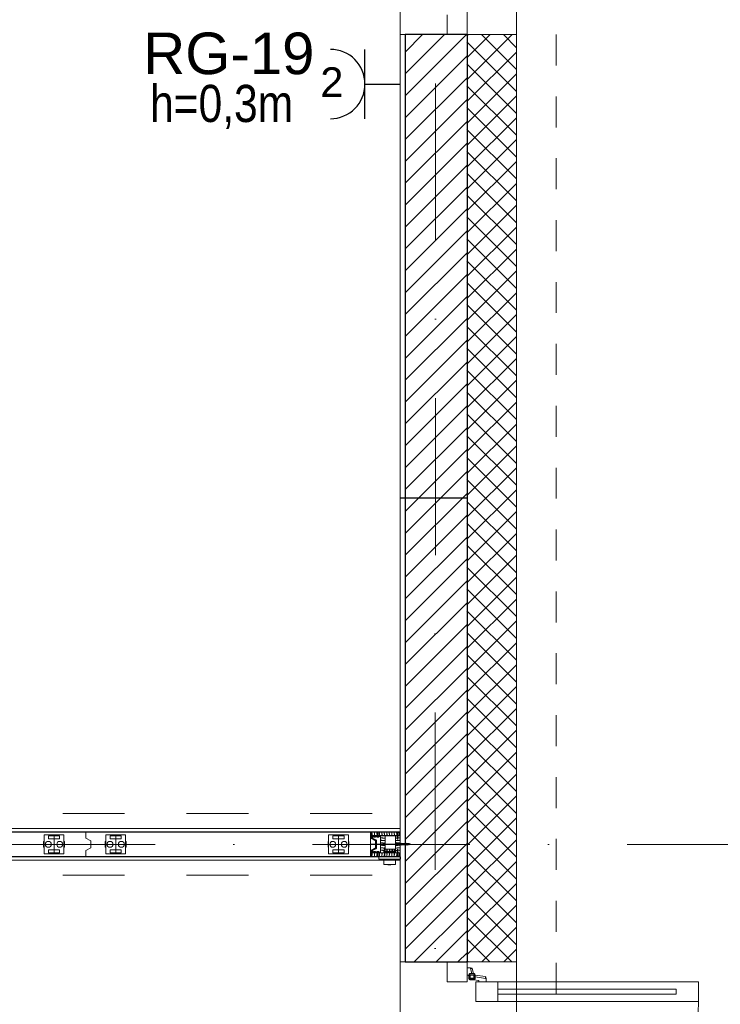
# Model space of a CAD drawing. Header units: metres. Extents: x 10441 to 19716, y -6570 to 1447.
# Tile 51 of 57: x 17876 to 18159, y -3687 to -3289. Entities that reach past the tile are written whole.
import ezdxf
from ezdxf.enums import TextEntityAlignment as Align

# ---------------------------------------------------------------- set-up
doc = ezdxf.new("R2010")
doc.units = ezdxf.units.M
doc.header["$MEASUREMENT"] = 0
doc.linetypes.add('8', pattern=[0.5, 0.25, -0.25])
doc.linetypes.add('DASHDOT', pattern=[25.4, 12.7, -6.35, 0, -6.35])
doc.layers.get('0').update_dxf_attribs({"color": 8})
for name, color, linetype, lineweight in [('#elektryczne', 8, 'Continuous', 20), ('A_B.CIENKIE', 8, 'Continuous', 9), ('A_HACZE', 8, 'Continuous', 5), ('A_OPISY', 8, 'Continuous', 18), ('A_OSIE', 8, 'Continuous', 13), ('A_OZACZENIE DRZWI', 8, 'Continuous', 13), ('A_OZNACZENIA OKIEN', 8, 'Continuous', 13), ('A_PROJEKTOWANE ŚCIANY MUROWANE NOŚNE', 8, 'Continuous', 30), ('A_STOLARKA', 8, 'Continuous', 5), ('A_TYNK', 8, 'Continuous', 5), ('Befestigungsmaterial', 8, 'Continuous', 5), ('EB_obwody', 8, 'Continuous', 13), ('Linie 0.18', 8, 'Continuous', 5)]:
    doc.layers.add(name, color=color, linetype=linetype, lineweight=lineweight)
doc.layers.add('A_OZNACZENIA WARSTW', color=8, linetype='Continuous')
doc.layers.add('EB_gniazda', color=1, linetype='Continuous')
doc.styles.add('ARIAL', font='arial.ttf')
doc.styles.add('m1_romans', font='romans.shx', dxfattribs={"width": 0.8})
doc.styles.add('opisy okien', font='txt', dxfattribs={"height": 15})

# ---------------------------------------------------------------- blocks, each defined once
blk = doc.blocks.new('dwgobject_-16219036_1YUCU1F')
for p, q in [((0, 49), (1000, 49)), ((0, -49), (1000, -49))]:
    blk.add_line(p, q)
for points in [[(0, 49), (0, 64), (1000, 64), (1000, 49)], [(0, 49), (0, -49), (1000, -49), (1000, 49)], [(0, -49), (0, -64), (1000, -64), (1000, -49)]]:
    blk.add_lwpolyline(points, close=True)
blk = doc.blocks.new('GeometrySelector_1YUCU1F9')
blk.add_blockref('dwgobject_-16219036_1YUCU1F', (0, 0))
blk = doc.blocks.new('dwgobject_-16219454_1YUCTZ8')
for p, q in [((-40, 11.5), (-42, 11.5)), ((-42, -11.5), (-42, 11.5)), ((0, 34.9), (0, -34.9)), ((40, 11.5), (42, 11.5)), ((42, -11.5), (42, 11.5)), ((-40, -11.5), (-42, -11.5)), ((40, -11.5), (42, -11.5))]:
    blk.add_line(p, q)
at = {"flags": 128}
blk.add_lwpolyline([(40, -39), (40, 39), (-40, 39), (-40, -39)], close=True, dxfattribs=at)
for points in [[(22.5, 22.9, -0.414214), (21.5, 21.9), (-21.5, 21.9, -0.414214), (-22.5, 22.9), (-22.5, 33.9, -0.414214), (-21.5, 34.9), (21.5, 34.9, -0.414214), (22.5, 33.9)], [(22.5, -22.9, 0.414214), (21.5, -21.9), (-21.5, -21.9, 0.414214), (-22.5, -22.9), (-22.5, -33.9, 0.414214), (-21.5, -34.9), (21.5, -34.9, 0.414214), (22.5, -33.9)]]:
    blk.add_lwpolyline(points, format="xyb", close=True, dxfattribs=at)
for centre in [(-23, 0), (23, 0)]:
    blk.add_circle(centre, 12)
blk = doc.blocks.new('GeometrySelector_1YUCTZ82')
blk.add_blockref('dwgobject_-16219454_1YUCTZ8', (0, 0))
blk = doc.blocks.new('co_panel_parts_moveo_trackroller_r_1YUCTZ8')
blk.add_blockref('GeometrySelector_1YUCTZ82', (0, 0, -3619))
blk = doc.blocks.new('co_panel_parts_moveo_trackroller_r_1YUCTZ81')
blk.add_blockref('GeometrySelector_1YUCTZ82', (0, 0, -3619))
blk = doc.blocks.new('dwgobject_-16219539_1YUCTZ8')
for p, q in [((-500, 50), (500, 50)), ((500, -50), (-500, -50))]:
    blk.add_line(p, q)
blk = doc.blocks.new('GeometrySelector_1YUCTZ83')
blk.add_blockref('dwgobject_-16219539_1YUCTZ8', (0, 0))
blk = doc.blocks.new('dwgobject_-16219535_1YUCTZ8')
blk.add_lwpolyline([(0, -50), (0, -24.40983), (20, -14.40983), (20, 14.40983), (0, 24.40983), (0, 50)])
blk = doc.blocks.new('GeometrySelector_1YUCTZ84')
blk.add_blockref('dwgobject_-16219535_1YUCTZ8', (0, 0))
blk = doc.blocks.new('dwgobject_-16219532_1YUCTZ8')
blk.add_lwpolyline([(0, -50), (0, -24.40983), (20, -14.40983), (20, 14.40983), (0, 24.40983), (0, 50)])
blk = doc.blocks.new('GeometrySelector_1YUCTZ85')
blk.add_blockref('dwgobject_-16219532_1YUCTZ8', (0, 0))
blk = doc.blocks.new('co_panel_parts_moveo_trackroller_r_1YUCTZ82')
blk.add_blockref('GeometrySelector_1YUCTZ82', (0, 0, -3619))
blk = doc.blocks.new('dwgobject_-16219356_1YUCTZ8')
blk.add_lwpolyline([(-1000, 50), (-1000, -50), (0, -50), (0, 50)], close=True)
blk = doc.blocks.new('GeometrySelector_1YUCTZ831')
blk.add_blockref('dwgobject_-16219356_1YUCTZ8', (0, 0))
blk = doc.blocks.new('STRICH')
at = {"layer": 'Linie 0.18'}
blk.add_lwpolyline([(0, 15), (-0.6, 14.1), (-0.8, 12.8), (-0.8, 11.7), (-0.7, 10.3), (-0.7, 8.8), (-0.3, 7.7), (-0.1, 6.6), (0.2, 5.8), (0.2, 3.9), (0.1, 3), (-0.3, 1.7), (-0.1, 0.6), (0, 0)], dxfattribs=at)
blk = doc.blocks.new('Spax4-2x15Flach')
at = {"layer": 'Befestigungsmaterial'}
for p, q in [((-3.154831, 0.315788), (-2.389469, 0.315788)), ((-2.980004, 2.399631), (-2.184804, 1.882751)), ((-0.624923, 3.986071), (-2.416521, 3.644359)), ((-1.686126, 1.55861), (-1.231576, 1.263153)), ((-1.652628, 0.315788), (-0.757894, 0.315788)), ((-1.231576, 1.263153), (-1.112716, 1.025432)), ((-0.915788, 0.631576), (-0.6, 0)), ((-0.6, 0), (-0.915788, -0.631576)), ((0, -3.469075), (0, 3.469075)), ((0, 1.578947), (1.05, 1.210526)), ((1.05, 1.210526), (10.655125, 1.210526)), ((1.05, -1.210526), (1.05, 1.210526)), ((1.18144, 1.210526), (1.368421, 2)), ((2.315789, -2), (1.368421, 2)), ((3.076177, 1.210526), (3.263158, 2)), ((4.210526, -2), (3.263158, 2)), ((4.970914, 1.210526), (5.157895, 2)), ((6.105263, -2), (5.157895, 2)), ((6.865651, 1.210526), (7.052632, 2)), ((8, -2), (7.052632, 2)), ((8.760388, 1.210526), (8.947368, 2)), ((9.894737, -2), (8.947368, 2)), ((10.655125, 1.210526), (10.842105, 2)), ((10.655125, 1.210526), (15, 0)), ((15, 0), (10.655125, -1.210526)), ((11.725936, -1.731729), (10.842105, 2)), ((12.312968, 0.746852), (12.495451, 1.517335)), ((13.139812, -1.203301), (12.495451, 1.517335)), ((13.522312, 0.411699), (13.687209, 1.107929)), ((14.148349, -0.83911), (13.687209, 1.107929)), ((-3.154831, -0.315788), (-2.389469, -0.315788)), ((-2.980004, -2.399631), (-2.184804, -1.882751)), ((-2.416521, -3.644359), (-0.624923, -3.986071)), ((-1.231576, -1.263153), (-1.686126, -1.55861)), ((-0.757894, -0.315788), (-1.652628, -0.315788)), ((-1.112716, -1.025432), (-1.231576, -1.263153)), ((0, -1.578947), (1.05, -1.210526)), ((1.05, -1.210526), (10.655125, -1.210526)), ((2.315789, -2), (2.50277, -1.210526)), ((4.210526, -2), (4.397507, -1.210526)), ((6.105263, -2), (6.292244, -1.210526)), ((8, -2), (8.186981, -1.210526)), ((9.894737, -2), (10.081717, -1.210526)), ((11.725936, -1.731729), (11.933751, -0.854288)), ((13.139812, -1.203301), (13.313519, -0.469871)), ((14.148349, -0.83911), (14.300959, -0.19476))]:
    blk.add_line(p, q, dxfattribs=at)
for centre, radius, start, end in [((13.115789, 0), 16.273684, 168.545138, 191.454862), ((-2.317914, 3.127362), 0.526316, 100.798363, 168.545138), ((-0.526316, 3.469075), 0.526316, 0, 100.798363), ((-2.317914, -3.127362), 0.526316, 191.454862, 259.201637), ((-0.526316, -3.469075), 0.526316, 259.201637, 0)]:
    blk.add_arc(centre, radius, start, end, dxfattribs=at)
blk = doc.blocks.new('Spax4-2x30Senk')
at = {"layer": 'Befestigungsmaterial'}
for p, q in [((0, 4.05295), (2.5, 1.955201)), ((0, -4.05), (0, 4.05)), ((0, 2.239997), (0.768716, 1.740332)), ((0.6, 0.299999), (0.000005, 0.299999)), ((1.16818, 1.48068), (1.600002, 1.199995)), ((1.200003, 0.299999), (2.050001, 0.299999)), ((1.600002, 1.199995), (1.71292, 0.97416)), ((1.900001, 0.599998), (2.2, 0)), ((2.2, 0), (1.900001, -0.599998)), ((2.5, 1.955201), (4, 1.210526)), ((2.5, 1.955201), (2.5, -1.955201)), ((4, -1.210526), (4, 1.210526)), ((4, 1.210526), (25.655125, 1.210526)), ((4.813019, 1.213477), (5, 2.00295)), ((5.947368, -1.99705), (5, 2.00295)), ((6.707756, 1.213477), (6.894737, 2.00295)), ((7.842105, -1.99705), (6.894737, 2.00295)), ((8.602493, 1.213477), (8.789474, 2.00295)), ((9.736842, -1.99705), (8.789474, 2.00295)), ((10.49723, 1.213477), (10.684211, 2.00295)), ((11.631579, -1.99705), (10.684211, 2.00295)), ((12.391967, 1.213477), (12.578947, 2.00295)), ((13.526316, -1.99705), (12.578947, 2.00295)), ((14.286704, 1.210526), (14.473684, 2)), ((15.421053, -2), (14.473684, 2)), ((16.18144, 1.210526), (16.368421, 2)), ((17.315789, -2), (16.368421, 2)), ((18.076177, 1.210526), (18.263158, 2)), ((19.210526, -2), (18.263158, 2)), ((19.970914, 1.210526), (20.157895, 2)), ((21.105263, -2), (20.157895, 2)), ((21.865651, 1.210526), (22.052632, 2)), ((23, -2), (22.052632, 2)), ((23.760388, 1.210526), (23.947368, 2)), ((24.894737, -2), (23.947368, 2)), ((25.655125, 1.210526), (25.842105, 2)), ((25.655125, 1.210526), (30, 0)), ((30, 0), (25.655125, -1.210526)), ((26.725936, -1.731729), (25.842105, 2)), ((27.312968, 0.746852), (27.495451, 1.517335)), ((28.139812, -1.203301), (27.495451, 1.517335)), ((28.522312, 0.411699), (28.687209, 1.107929)), ((29.148349, -0.83911), (28.687209, 1.107929)), ((0, -2.239997), (0.645693, -1.820296)), ((0, -4.05295), (2.5, -1.955201)), ((0.6, -0.299999), (0.000005, -0.299999)), ((1.600002, -1.199995), (1.16818, -1.48068)), ((2.050001, -0.299999), (1.200003, -0.299999)), ((1.71292, -0.97416), (1.600002, -1.199995)), ((2.5, -1.955201), (4, -1.210526)), ((4, -1.210526), (25.655125, -1.210526)), ((5.947368, -1.99705), (6.134349, -1.207576)), ((7.842105, -1.99705), (8.029086, -1.207576)), ((9.736842, -1.99705), (9.923823, -1.207576)), ((11.631579, -1.99705), (11.81856, -1.207576)), ((13.526316, -1.99705), (13.713296, -1.207576)), ((15.421053, -2), (15.608033, -1.210526)), ((17.315789, -2), (17.50277, -1.210526)), ((19.210526, -2), (19.397507, -1.210526)), ((21.105263, -2), (21.292244, -1.210526)), ((23, -2), (23.186981, -1.210526)), ((24.894737, -2), (25.081717, -1.210526)), ((26.725936, -1.731729), (26.933751, -0.854288)), ((28.139812, -1.203301), (28.313519, -0.469871)), ((29.148349, -0.83911), (29.300959, -0.19476))]:
    blk.add_line(p, q, dxfattribs=at)
blk = doc.blocks.new('podkład')
at = {"layer": 'A_B.CIENKIE', "color": 8, "linetype": '8', "ltscale": 50}
blk.add_line((13910.62, -750.03), (13910.62, -1724.7), dxfattribs=at)
at = {"layer": 'A_B.CIENKIE', "color": 8, "linetype": '8', "ltscale": 100}
for p, q in [((12911.3, -1364.7), (13848.8, -1364.7)), ((12911.3, -1389.7), (13848.8, -1389.7))]:
    blk.add_line(p, q, dxfattribs=at)
at = {"layer": 'A_HACZE', "color": 8, "linetype": 'Continuous'}
for p, q in [((13874.37, -1050.03), (13849.62, -1074.78)), ((13865.53, -1050.03), (13849.62, -1065.94)), ((13856.69, -1050.03), (13849.62, -1057.1)), ((13892.86, -1050.03), (13874.6, -1068.29)), ((13884.02, -1050.03), (13874.6, -1059.45)), ((13875.18, -1050.03), (13874.6, -1050.61)), ((13894.6, -1064.19), (13880.44, -1050.03)), ((13894.6, -1055.35), (13889.28, -1050.03)), ((13894.6, -1073.03), (13874.6, -1053.03)), ((13894.6, -1057.13), (13874.6, -1077.13)), ((13874.62, -1058.62), (13849.62, -1083.62)), ((13894.6, -1081.87), (13874.6, -1061.87)), ((13894.6, -1065.97), (13874.6, -1085.97)), ((13874.62, -1067.46), (13849.62, -1092.46)), ((13894.6, -1090.71), (13874.6, -1070.71)), ((13874.62, -1076.3), (13849.62, -1101.3)), ((13894.6, -1074.81), (13874.6, -1094.81)), ((13894.6, -1099.55), (13874.6, -1079.55)), ((13874.62, -1085.14), (13849.62, -1110.14)), ((13894.6, -1083.65), (13874.6, -1103.65)), ((13894.6, -1108.39), (13874.6, -1088.39)), ((13894.6, -1092.48), (13874.6, -1112.48)), ((13874.62, -1093.98), (13849.62, -1118.98)), ((13894.6, -1117.22), (13874.6, -1097.22)), ((13894.6, -1101.32), (13874.6, -1121.32)), ((13874.62, -1102.81), (13849.62, -1127.81)), ((13894.6, -1126.06), (13874.6, -1106.06)), ((13874.62, -1111.65), (13849.62, -1136.65)), ((13894.6, -1110.16), (13874.6, -1130.16)), ((13894.6, -1134.9), (13874.6, -1114.9)), ((13874.62, -1120.49), (13849.62, -1145.49)), ((13894.6, -1119), (13874.6, -1139)), ((13894.6, -1143.74), (13874.6, -1123.74)), ((13874.62, -1129.33), (13849.62, -1154.33)), ((13894.6, -1127.84), (13874.6, -1147.84)), ((13894.6, -1152.58), (13874.6, -1132.58)), ((13894.6, -1136.68), (13874.6, -1156.68)), ((13874.62, -1138.17), (13849.62, -1163.17)), ((13894.6, -1161.42), (13874.6, -1141.42)), ((13894.6, -1145.52), (13874.6, -1165.52)), ((13874.62, -1147.01), (13849.62, -1172.01)), ((13894.6, -1170.26), (13874.6, -1150.26)), ((13874.62, -1155.85), (13849.62, -1180.85)), ((13894.6, -1154.36), (13874.6, -1174.36)), ((13894.6, -1179.1), (13874.6, -1159.1)), ((13874.62, -1164.69), (13849.62, -1189.69)), ((13894.6, -1163.2), (13874.6, -1183.2)), ((13894.6, -1187.93), (13874.6, -1167.93)), ((13894.6, -1172.03), (13874.6, -1192.03)), ((13874.62, -1173.53), (13849.62, -1198.53)), ((13894.6, -1196.77), (13874.6, -1176.77)), ((13894.6, -1180.87), (13874.6, -1200.87)), ((13874.62, -1182.36), (13849.62, -1207.36)), ((13894.6, -1205.61), (13874.6, -1185.61)), ((13874.62, -1191.2), (13849.62, -1216.2)), ((13894.6, -1189.71), (13874.6, -1209.71)), ((13894.6, -1214.45), (13874.6, -1194.45)), ((13874.62, -1200.04), (13849.62, -1225.04)), ((13894.6, -1198.55), (13874.6, -1218.55)), ((13894.6, -1223.29), (13874.6, -1203.29)), ((13874.62, -1208.88), (13849.62, -1233.88)), ((13894.6, -1207.39), (13874.6, -1227.39)), ((13894.6, -1232.13), (13874.6, -1212.13)), ((13894.6, -1216.23), (13874.6, -1236.23)), ((13874.62, -1217.72), (13849.62, -1242.72)), ((13894.6, -1240.97), (13874.6, -1220.97)), ((13894.6, -1225.07), (13874.6, -1245.07)), ((13874.62, -1226.56), (13849.62, -1251.56)), ((13894.6, -1249.81), (13874.6, -1229.81)), ((13874.62, -1235.4), (13849.62, -1260.4)), ((13894.6, -1233.91), (13874.6, -1253.91)), ((13894.6, -1258.65), (13874.6, -1238.65)), ((13874.62, -1244.24), (13849.62, -1269.24)), ((13894.6, -1242.74), (13874.6, -1262.74)), ((13894.6, -1267.48), (13874.6, -1247.48)), ((13894.6, -1251.58), (13874.6, -1271.58)), ((13874.62, -1253.07), (13849.62, -1278.07)), ((13894.6, -1276.32), (13874.6, -1256.32)), ((13894.6, -1260.42), (13874.6, -1280.42)), ((13874.62, -1261.91), (13849.62, -1286.91)), ((13894.6, -1285.16), (13874.6, -1265.16)), ((13874.62, -1270.75), (13849.62, -1295.75)), ((13894.6, -1269.26), (13874.6, -1289.26)), ((13894.6, -1294), (13874.6, -1274)), ((13874.62, -1279.59), (13849.62, -1304.59)), ((13894.6, -1278.1), (13874.6, -1298.1)), ((13894.6, -1302.84), (13874.6, -1282.84)), ((13874.62, -1288.43), (13849.62, -1313.43)), ((13894.6, -1286.94), (13874.6, -1306.94)), ((13894.6, -1311.68), (13874.6, -1291.68)), ((13894.6, -1295.78), (13874.6, -1315.78)), ((13874.62, -1297.27), (13849.62, -1322.27)), ((13894.6, -1320.52), (13874.6, -1300.52)), ((13894.6, -1304.62), (13874.6, -1324.62)), ((13874.62, -1306.11), (13849.62, -1331.11)), ((13894.6, -1329.36), (13874.6, -1309.36)), ((13874.62, -1314.95), (13849.62, -1339.95)), ((13894.6, -1313.46), (13874.6, -1333.46)), ((13894.6, -1338.19), (13874.6, -1318.19)), ((13874.62, -1323.79), (13849.62, -1348.79)), ((13894.6, -1322.29), (13874.6, -1342.29)), ((13894.6, -1347.03), (13874.6, -1327.03)), ((13894.6, -1331.13), (13874.6, -1351.13)), ((13874.62, -1332.62), (13849.62, -1357.62)), ((13894.6, -1355.87), (13874.6, -1335.87)), ((13894.6, -1339.97), (13874.6, -1359.97)), ((13874.62, -1341.46), (13849.62, -1366.46)), ((13894.6, -1364.71), (13874.6, -1344.71)), ((13874.62, -1350.3), (13849.62, -1375.3)), ((13894.6, -1348.81), (13874.6, -1368.81)), ((13894.6, -1373.55), (13874.6, -1353.55)), ((13874.62, -1359.14), (13849.62, -1384.14)), ((13894.6, -1357.65), (13874.6, -1377.65)), ((13894.6, -1382.39), (13874.6, -1362.39)), ((13874.62, -1367.98), (13849.62, -1392.98)), ((13894.6, -1366.49), (13874.6, -1386.49)), ((13894.6, -1391.23), (13874.6, -1371.23)), ((13894.6, -1375.33), (13874.6, -1395.33)), ((13874.62, -1376.82), (13849.62, -1401.82)), ((13894.6, -1400.07), (13874.6, -1380.07)), ((13894.6, -1384.17), (13874.6, -1404.17)), ((13874.62, -1385.66), (13849.62, -1410.66)), ((13894.6, -1408.91), (13874.6, -1388.91)), ((13874.62, -1394.5), (13849.62, -1419.5)), ((13894.6, -1393.01), (13874.6, -1413.01)), ((13894.6, -1417.74), (13874.6, -1397.74)), ((13874.62, -1403.34), (13853.25, -1424.7)), ((13894.6, -1401.84), (13874.6, -1421.84)), ((13892.72, -1424.7), (13874.6, -1406.58)), ((13874.62, -1412.17), (13862.09, -1424.7)), ((13894.6, -1410.68), (13880.59, -1424.7)), ((13883.88, -1424.7), (13874.6, -1415.42)), ((13894.6, -1419.52), (13889.43, -1424.7)), ((13874.62, -1421.01), (13870.93, -1424.7)), ((13875.04, -1424.7), (13874.6, -1424.26))]:
    blk.add_line(p, q, dxfattribs=at)
at = {"layer": 'A_OSIE', "color": 8, "linetype": 'DASHDOT', "ltscale": 5}
for p, q in [((13862.27, -307.18), (13861.3, -2335.96)), ((14256.99, -1377.2), (10108.73, -1377.2))]:
    blk.add_line(p, q, dxfattribs=at)
at = {"layer": 'A_OZNACZENIA WARSTW', "color": 8, "linetype": 'Continuous'}
blk.add_line((13874.62, -1237.28), (13847.62, -1237.28), dxfattribs=at)
at = {"layer": 'A_PROJEKTOWANE ŚCIANY MUROWANE NOŚNE', "color": 8}
for p, q in [((13849.62, -1050.03), (13849.62, -1424.7)), ((13874.62, -1050.03), (13849.62, -1050.03)), ((13874.62, -1050.03), (13874.62, -1424.7)), ((13849.62, -1424.7), (13874.62, -1424.7)), ((13849.62, -1424.7), (13874.62, -1424.7))]:
    blk.add_line(p, q, dxfattribs=at)
at = {"layer": 'A_STOLARKA', "color": 8}
for p, q in [((13847.62, -750.03), (13847.62, -1050.03)), ((13894.62, -1050.03), (13894.62, -750.03)), ((13874.62, -1050.03), (13874.62, -856.03)), ((13866.62, -1050.03), (13866.62, -1042.03)), ((13874.62, -1042.03), (13874.62, -1050.03)), ((13866.62, -1050.03), (13866.62, -1046.03)), ((13847.62, -1050.03), (13894.62, -1050.03)), ((13874.62, -1050.03), (13866.62, -1050.03)), ((13847.62, -1383.23, 0.1), (13847.62, -1371.23, 0.1)), ((13836.34, -1374.18, 0.1), (13836.92, -1373.91, 0.1)), ((13836.84, -1374.17, 0.1), (13836.42, -1374.37, 0.1)), ((13836.96, -1373.9, 0.1), (13836.99, -1373.9, 0.1)), ((13837.03, -1373.93, 0.1), (13837.09, -1374.03, 0.1)), ((13837.49, -1374.28, 0.1), (13837.18, -1374.28, 0.1)), ((13837.28, -1373.98, 0.1), (13837.28, -1373.93, 0.1)), ((13837.31, -1373.9, 0.1), (13837.41, -1373.9, 0.1)), ((13837.54, -1373.83, 0.1), (13837.54, -1373.76, 0.1)), ((13837.57, -1373.73, 0.1), (13838.2, -1373.73, 0.1)), ((13837.95, -1373.98, 0.1), (13837.84, -1373.98, 0.1)), ((13837.98, -1374.03, 0.1), (13837.98, -1374.01, 0.1)), ((13838.08, -1374.01, 0.1), (13838.08, -1374.03, 0.1)), ((13839.05, -1373.98, 0.1), (13838.11, -1373.98, 0.1)), ((13838.23, -1373.76, 0.1), (13838.23, -1373.78, 0.1)), ((13838.26, -1373.81, 0.1), (13838.9, -1373.81, 0.1)), ((13838.93, -1373.78, 0.1), (13838.93, -1373.76, 0.1)), ((13838.96, -1373.73, 0.1), (13839.35, -1373.73, 0.1)), ((13839.08, -1374.03, 0.1), (13839.08, -1374.01, 0.1)), ((13839.18, -1374.01, 0.1), (13839.18, -1374.03, 0.1)), ((13839.35, -1373.98, 0.1), (13839.21, -1373.98, 0.1)), ((13839.38, -1373.76, 0.1), (13839.38, -1373.95, 0.1)), ((13839.82, -1373.83, 0.1), (13839.82, -1373.63, 0.1)), ((13840.02, -1373.83, 0.1), (13840.02, -1373.63, 0.1)), ((13840.22, -1373.83, 0.1), (13840.22, -1373.63, 0.1)), ((13840.42, -1373.83, 0.1), (13840.42, -1373.63, 0.1)), ((13840.62, -1373.83, 0.1), (13840.62, -1373.63, 0.1)), ((13840.82, -1373.83, 0.1), (13840.82, -1373.63, 0.1)), ((13841.02, -1373.83, 0.1), (13841.02, -1373.63, 0.1)), ((13841.22, -1373.83, 0.1), (13841.22, -1373.63, 0.1)), ((13841.42, -1373.83, 0.1), (13841.42, -1373.63, 0.1)), ((13835.62, -1377.18, 0.1), (13847.62, -1377.18, 0.1)), ((13836.34, -1380.18, 0.1), (13836.92, -1380.45, 0.1)), ((13836.84, -1380.2, 0.1), (13836.42, -1380, 0.1)), ((13837.03, -1380.44, 0.1), (13837.09, -1380.33, 0.1)), ((13837.49, -1380.08, 0.1), (13837.18, -1380.08, 0.1)), ((13837.98, -1380.33, 0.1), (13837.98, -1380.35, 0.1)), ((13838.08, -1380.35, 0.1), (13838.08, -1380.33, 0.1)), ((13839.08, -1380.33, 0.1), (13839.08, -1380.35, 0.1)), ((13839.18, -1380.35, 0.1), (13839.18, -1380.33, 0.1)), ((13841.04, -1380.34, 0.1), (13841.14, -1379.44, 0.1)), ((13841.04, -1380.34, 0.1), (13841.44, -1380.34, 0.1)), ((13841.14, -1380.34, 0.1), (13841.14, -1379.14, 0.1)), ((13841.14, -1379.14, 0.1), (13845.54, -1379.14, 0.1)), ((13841.24, -1380.54, 0.1), (13841.24, -1379.34, 0.1)), ((13841.44, -1382.24, 0.1), (13841.44, -1380.34, 0.1)), ((13841.44, -1380.34, 0.1), (13845.24, -1380.34, 0.1)), ((13841.54, -1380.34, 0.1), (13841.54, -1379.34, 0.1)), ((13841.94, -1380.34, 0.1), (13841.94, -1380.04, 0.1)), ((13841.94, -1380.09, 0.1), (13842.19, -1380.09, 0.1)), ((13841.94, -1380.19, 0.1), (13842.19, -1380.19, 0.1)), ((13841.94, -1380.24, 0.1), (13842.64, -1380.24, 0.1)), ((13842.04, -1379.94, 0.1), (13842.09, -1379.94, 0.1)), ((13842.19, -1380.24, 0.1), (13842.19, -1379.54, 0.1)), ((13842.39, -1380.24, 0.1), (13842.39, -1379.54, 0.1)), ((13842.39, -1380.09, 0.1), (13842.64, -1380.09, 0.1)), ((13842.39, -1380.19, 0.1), (13842.64, -1380.19, 0.1)), ((13842.39, -1380.24, 0.1), (13842.64, -1380.24, 0.1)), ((13842.49, -1379.94, 0.1), (13842.54, -1379.94, 0.1)), ((13842.64, -1380.34, 0.1), (13842.64, -1380.04, 0.1)), ((13842.99, -1380.34, 0.1), (13842.99, -1380.04, 0.1)), ((13842.99, -1380.09, 0.1), (13843.24, -1380.09, 0.1)), ((13842.99, -1380.19, 0.1), (13843.24, -1380.19, 0.1)), ((13842.99, -1380.24, 0.1), (13843.69, -1380.24, 0.1)), ((13843.09, -1379.94, 0.1), (13843.14, -1379.94, 0.1)), ((13843.24, -1380.24, 0.1), (13843.24, -1379.54, 0.1)), ((13843.44, -1380.24, 0.1), (13843.44, -1379.54, 0.1)), ((13843.44, -1380.09, 0.1), (13843.69, -1380.09, 0.1)), ((13843.44, -1380.19, 0.1), (13843.69, -1380.19, 0.1)), ((13843.44, -1380.24, 0.1), (13843.69, -1380.24, 0.1)), ((13843.54, -1379.94, 0.1), (13843.59, -1379.94, 0.1)), ((13843.69, -1380.34, 0.1), (13843.69, -1380.04, 0.1)), ((13844.04, -1380.34, 0.1), (13844.04, -1380.04, 0.1)), ((13844.04, -1380.09, 0.1), (13844.29, -1380.09, 0.1)), ((13844.04, -1380.19, 0.1), (13844.29, -1380.19, 0.1)), ((13844.04, -1380.24, 0.1), (13844.74, -1380.24, 0.1)), ((13844.14, -1379.94, 0.1), (13844.19, -1379.94, 0.1)), ((13844.29, -1380.24, 0.1), (13844.29, -1379.54, 0.1)), ((13844.49, -1380.24, 0.1), (13844.49, -1379.54, 0.1)), ((13844.49, -1380.09, 0.1), (13844.74, -1380.09, 0.1)), ((13844.49, -1380.19, 0.1), (13844.74, -1380.19, 0.1)), ((13844.49, -1380.24, 0.1), (13844.74, -1380.24, 0.1)), ((13844.59, -1379.94, 0.1), (13844.64, -1379.94, 0.1)), ((13844.74, -1380.34, 0.1), (13844.74, -1380.04, 0.1)), ((13845.14, -1380.34, 0.1), (13845.14, -1379.34, 0.1)), ((13845.24, -1382.24, 0.1), (13845.24, -1380.34, 0.1)), ((13845.64, -1380.34, 0.1), (13845.24, -1380.34, 0.1)), ((13845.44, -1380.54, 0.1), (13845.44, -1379.34, 0.1)), ((13845.54, -1380.34, 0.1), (13845.54, -1379.14, 0.1)), ((13845.64, -1380.34, 0.1), (13845.54, -1379.44, 0.1)), ((13836.96, -1380.46, 0.1), (13836.99, -1380.46, 0.1)), ((13837.28, -1380.38, 0.1), (13837.28, -1380.43, 0.1)), ((13837.31, -1380.46, 0.1), (13837.41, -1380.46, 0.1)), ((13837.54, -1380.54, 0.1), (13837.54, -1380.6, 0.1)), ((13837.57, -1380.63, 0.1), (13838.2, -1380.63, 0.1)), ((13837.95, -1380.38, 0.1), (13837.84, -1380.38, 0.1)), ((13839.05, -1380.38, 0.1), (13838.11, -1380.38, 0.1)), ((13838.23, -1380.6, 0.1), (13838.23, -1380.58, 0.1)), ((13838.26, -1380.55, 0.1), (13838.9, -1380.55, 0.1)), ((13838.93, -1380.58, 0.1), (13838.93, -1380.6, 0.1)), ((13838.96, -1380.63, 0.1), (13839.35, -1380.63, 0.1)), ((13838.99, -1382.24, 0.1), (13847.69, -1382.24, 0.1)), ((13838.99, -1382.24, 0.1), (13838.99, -1383.24, 0.1)), ((13838.99, -1383.24, 0.1), (13847.69, -1383.24, 0.1)), ((13839.35, -1380.38, 0.1), (13839.21, -1380.38, 0.1)), ((13839.38, -1380.6, 0.1), (13839.38, -1380.41, 0.1)), ((13839.82, -1380.53, 0.1), (13839.82, -1380.73, 0.1)), ((13839.84, -1383.44, 0.1), (13839.84, -1383.24, 0.1)), ((13846.84, -1383.44, 0.1), (13839.84, -1383.44, 0.1)), ((13840.02, -1380.53, 0.1), (13840.02, -1380.73, 0.1)), ((13840.22, -1380.53, 0.1), (13840.22, -1380.73, 0.1)), ((13840.42, -1380.53, 0.1), (13840.42, -1380.73, 0.1)), ((13840.62, -1380.53, 0.1), (13840.62, -1380.73, 0.1)), ((13840.82, -1380.53, 0.1), (13840.82, -1380.73, 0.1)), ((13841.02, -1380.53, 0.1), (13841.02, -1380.73, 0.1)), ((13841.02, -1383.44, 0.1), (13841.02, -1385.34, 0.1)), ((13841.22, -1380.53, 0.1), (13841.22, -1380.73, 0.1)), ((13841.34, -1380.64, 0.1), (13841.44, -1380.64, 0.1)), ((13841.34, -1381.34, 0.1), (13841.34, -1380.64, 0.1)), ((13841.34, -1381.34, 0.1), (13841.44, -1381.34, 0.1)), ((13841.42, -1380.53, 0.1), (13841.42, -1380.73, 0.1)), ((13845.34, -1380.64, 0.1), (13845.24, -1380.64, 0.1)), ((13845.34, -1381.34, 0.1), (13845.24, -1381.34, 0.1)), ((13845.34, -1381.34, 0.1), (13845.34, -1380.64, 0.1)), ((13845.66, -1383.44, 0.1), (13845.66, -1385.34, 0.1)), ((13846.84, -1383.44, 0.1), (13846.84, -1383.24, 0.1)), ((13847.69, -1382.24, 0.1), (13847.69, -1383.24, 0.1)), ((13845.66, -1385.34, 0.1), (13841.02, -1385.34, 0.1)), ((13842.49, -1385.34, 0.1), (13842.49, -1385.39, 0.1)), ((13844.19, -1385.39, 0.1), (13842.49, -1385.39, 0.1)), ((13842.64, -1385.39, 0.1), (13842.79, -1385.49, 0.1)), ((13843.89, -1385.49, 0.1), (13842.79, -1385.49, 0.1)), ((13843.89, -1385.49, 0.1), (13844.04, -1385.39, 0.1)), ((13844.19, -1385.34, 0.1), (13844.19, -1385.39, 0.1)), ((13894.62, -1424.7), (13847.62, -1424.7)), ((13847.62, -1424.7), (13847.62, -1724.7)), ((13866.62, -1428.7), (13866.62, -1424.7)), ((13866.62, -1424.7), (13874.62, -1424.7)), ((13866.62, -1432.7), (13866.62, -1424.7)), ((13874.62, -1424.7), (13874.62, -1432.7)), ((13875.51, -1427.12), (13874.62, -1427.12)), ((13874.62, -1427.12), (13874.62, -1430.02)), ((13875.96, -1427.42), (13876.42, -1427.39)), ((13876.52, -1429.38), (13875.96, -1427.42)), ((13876.42, -1427.22), (13876.42, -1427.22)), ((13876.42, -1427.39), (13876.42, -1427.22)), ((13877.22, -1429.42), (13876.64, -1427.38)), ((13894.62, -1724.7), (13894.62, -1424.7)), ((13875.17, -1430.02), (13874.62, -1430.02)), ((13875.32, -1430.67), (13875.27, -1430.12)), ((13877.35, -1431.94), (13879.32, -1432.18)), ((13882.04, -1430.66), (13877.89, -1430.08)), ((13882.01, -1431.34), (13877.92, -1430.77)), ((13882.01, -1431.34), (13882.04, -1430.89)), ((13882.04, -1430.89), (13882.21, -1430.89)), ((13882.21, -1430.89), (13882.21, -1430.89)), ((13882.31, -1431.79), (13882.31, -1432.69)), ((13874.62, -1432.7), (13866.62, -1432.7)), ((13879.41, -1432.28), (13879.41, -1432.69)), ((13879.41, -1432.69), (13882.31, -1432.69))]:
    blk.add_line(p, q, dxfattribs=at)
at = {"layer": 'A_STOLARKA', "color": 8, "lineweight": 5}
for p, q in [((13845.72, -1373.73, 0.1), (13845.72, -1380.63, 0.1)), ((13847.62, -1373.17, 0.1), (13847.62, -1381.17, 0.1))]:
    blk.add_line(p, q, dxfattribs=at)
at = {"layer": 'A_STOLARKA', "color": 8, "linetype": 'Continuous'}
for p, q in [((13875.77, -1430.19), (13875.77, -1430.19)), ((13875.77, -1430.19), (13875.77, -1430.19)), ((13875.77, -1430.19), (13875.77, -1430.69)), ((13875.77, -1430.19), (13875.77, -1430.49)), ((13875.77, -1430.49), (13875.77, -1430.69)), ((13875.77, -1430.69), (13875.77, -1431.19)), ((13875.77, -1430.69), (13875.77, -1430.89)), ((13875.77, -1430.89), (13875.77, -1431.19)), ((13875.77, -1431.19), (13875.77, -1431.19)), ((13875.77, -1431.19), (13875.77, -1431.19)), ((13875.84, -1430.19), (13875.84, -1430.69)), ((13875.84, -1430.69), (13875.84, -1431.19)), ((13877.27, -1429.99), (13875.97, -1429.99)), ((13877.27, -1430.06), (13875.97, -1430.06)), ((13875.97, -1431.32), (13877.27, -1431.32)), ((13875.97, -1431.39), (13877.27, -1431.39)), ((13877.4, -1430.69), (13877.4, -1430.19)), ((13877.4, -1431.19), (13877.4, -1430.69)), ((13877.47, -1430.39), (13877.47, -1430.19)), ((13877.47, -1430.49), (13877.47, -1430.39)), ((13877.92, -1430.49), (13877.47, -1430.49)), ((13877.47, -1430.99), (13877.47, -1430.89)), ((13877.47, -1430.89), (13877.92, -1430.89)), ((13877.47, -1431.19), (13877.47, -1430.99))]:
    blk.add_line(p, q, dxfattribs=at)
at = {"layer": 'A_STOLARKA', "color": 8, "ltscale": 2}
for p, q in [((13887.12, -1432.69), (13878.12, -1432.69)), ((13878.12, -1432.69), (13878.12, -1440.69)), ((13887.12, -1440.69), (13887.12, -1432.69)), ((13887.12, -1432.69), (13968.12, -1432.69)), ((13887.12, -1440.69), (13887.12, -1432.69)), ((13959.12, -1435.69), (13887.12, -1435.69)), ((13887.12, -1435.69), (13887.12, -1437.69)), ((13959.12, -1437.69), (13959.12, -1435.69)), ((13968.12, -1432.69), (13968.12, -1440.69)), ((13887.12, -1437.69), (13959.12, -1437.69)), ((13878.12, -1440.69), (13887.12, -1440.69)), ((13968.12, -1440.69), (13887.12, -1440.69))]:
    blk.add_line(p, q, dxfattribs=at)
at = {"layer": 'A_STOLARKA', "color": 8, "elevation": 0.1}
for points in [[(13847.62, -1373.73), (13835.92, -1373.73), (13835.92, -1372.13), (13847.62, -1372.13)], [(13839.62, -1373.73), (13841.52, -1373.73), (13841.52, -1380.63), (13839.62, -1380.63)], [(13847.62, -1382.23), (13835.92, -1382.23), (13835.92, -1380.63), (13847.62, -1380.63)]]:
    blk.add_lwpolyline(points, close=True, dxfattribs=at)
for points in [[(13847.62, -1373.68), (13835.97, -1373.68), (13835.97, -1372.18), (13847.62, -1372.18)], [(13847.62, -1382.18), (13835.97, -1382.18), (13835.97, -1380.68), (13847.62, -1380.68)]]:
    blk.add_lwpolyline(points, dxfattribs=at)
blk.add_lwpolyline([(13837.75, -1378.43, 0.353424), (13837.73, -1378.45, -0.221047), (13837.32, -1378.99), (13835.83, -1379.78, 0.277325), (13835.62, -1380.13), (13835.62, -1380.33, 0.414214), (13835.87, -1380.58), (13837.34, -1380.58, 0.043661), (13837.37, -1380.58), (13837.51, -1380.56, 0.36397), (13837.54, -1380.53), (13837.54, -1380.46, 0.36397), (13837.51, -1380.43), (13837.45, -1380.42, 0.043661), (13837.42, -1380.41), (13837.29, -1380.41, -0.414214), (13837.26, -1380.38, 0.414214), (13837.16, -1380.28, 0.414214), (13837.06, -1380.38), (13837.06, -1380.4, -0.414214), (13837.03, -1380.43), (13836.94, -1380.43, -0.087489), (13836.87, -1380.42), (13836.8, -1380.4, 0.087489), (13836.73, -1380.38), (13835.87, -1380.38, -0.414214), (13835.82, -1380.33), (13835.82, -1380.13, -0.277325), (13835.92, -1379.96), (13837.71, -1379.01, 0.277325), (13838.09, -1378.38), (13838.09, -1375.98, 0.277325), (13837.71, -1375.36), (13835.92, -1374.41, -0.277325), (13835.82, -1374.23), (13835.82, -1374.03, -0.414214), (13835.87, -1373.98), (13836.73, -1373.98, 0.087489), (13836.8, -1373.97), (13836.87, -1373.95, -0.087489), (13836.94, -1373.93), (13837.03, -1373.93, -0.414214), (13837.06, -1373.96), (13837.06, -1373.98, 0.414214), (13837.16, -1374.08, 0.414214), (13837.26, -1373.98, -0.414214), (13837.29, -1373.95), (13837.42, -1373.95, 0.043661), (13837.45, -1373.95), (13837.51, -1373.94, 0.36397), (13837.54, -1373.91), (13837.54, -1373.84, 0.36397), (13837.51, -1373.81), (13837.37, -1373.79, 0.043661), (13837.34, -1373.78), (13835.87, -1373.78, 0.414214), (13835.62, -1374.03), (13835.62, -1374.23, 0.277325), (13835.83, -1374.59), (13837.32, -1375.38, -0.221047), (13837.73, -1375.92, 0.353424), (13837.75, -1375.93), (13837.8, -1375.93, 0.414214), (13837.82, -1375.91), (13837.82, -1375.88, -0.414214), (13837.84, -1375.86), (13837.87, -1375.86, -0.414214), (13837.89, -1375.88), (13837.89, -1378.48, -0.414214), (13837.87, -1378.5), (13837.84, -1378.5, -0.414214), (13837.82, -1378.48), (13837.82, -1378.45, 0.414214), (13837.8, -1378.43)], format="xyb", close=True, dxfattribs=at)
at = {"layer": 'A_STOLARKA', "color": 8, "lineweight": 25, "elevation": 0.1}
blk.add_lwpolyline([(13837.72, -1375.94), (13837.89, -1375.94), (13837.89, -1378.42), (13837.72, -1378.42)], close=True, dxfattribs=at)
at = {"layer": 'A_STOLARKA', "color": 8, "extrusion": (0, 0, -1)}
for centre, radius, start, end in [((-13836.38, -1374.27, -0.1), 0.1, 245, 65), ((-13836.96, -1374, -0.1), 0.1, 65, 90), ((-13837.18, -1373.98, -0.1), 0.3, 270, 316.7438), ((-13836.99, -1373.95, -0.1), 0.05, 90, 150), ((-13837.31, -1373.93, -0.1), 0.03, 0, 90), ((-13837.41, -1373.93, -0.1), 0.03, 90, 188.8499), ((-13837.49, -1373.98, -0.1), 0.3, 188.2132, 270), ((-13837.57, -1373.76, -0.1), 0.03, 0, 90), ((-13837.57, -1373.83, -0.1), 0.03, 283.3424, 0), ((-13838.03, -1374.03, -0.1), 0.05, 180, 0), ((-13838.2, -1373.76, -0.1), 0.03, 90, 180), ((-13838.96, -1373.76, -0.1), 0.03, 0, 90), ((-13839.13, -1374.03, -0.1), 0.05, 180, 0), ((-13839.35, -1373.76, -0.1), 0.03, 90, 180), ((-13839.35, -1373.95, -0.1), 0.03, 180, 270), ((-13836.38, -1380.09, -0.1), 0.1, 295, 115), ((-13837.18, -1380.38, -0.1), 0.3, 43.2562, 90), ((-13837.49, -1380.38, -0.1), 0.3, 90, 171.7868), ((-13838.03, -1380.33, -0.1), 0.05, 0, 180), ((-13839.13, -1380.33, -0.1), 0.05, 0, 180), ((-13836.96, -1380.36, -0.1), 0.1, 270, 295), ((-13836.99, -1380.41, -0.1), 0.05, 210, 270), ((-13837.31, -1380.43, -0.1), 0.03, 270, 0), ((-13837.41, -1380.43, -0.1), 0.03, 171.1501, 270), ((-13837.57, -1380.54, -0.1), 0.03, 0, 76.6576), ((-13837.57, -1380.6, -0.1), 0.03, 270, 0), ((-13838.2, -1380.6, -0.1), 0.03, 180, 270), ((-13838.96, -1380.6, -0.1), 0.03, 270, 0), ((-13839.35, -1380.41, -0.1), 0.03, 90, 180), ((-13839.35, -1380.6, -0.1), 0.03, 180, 270)]:
    blk.add_arc(centre, radius, start, end, dxfattribs=at)
at = {"layer": 'A_STOLARKA', "color": 8}
for centre, radius, start, end in [((13836.89, -1374.26, 0.1), 0.1, 43.2562, 115), ((13837.18, -1373.98, 0.1), 0.1, 210, 0), ((13837.54, -1373.95, 0.1), 0.1, 171.1501, 76.6576), ((13837.84, -1374.03, 0.1), 0.05, 90, 171.7868), ((13837.95, -1374.01, 0.1), 0.03, 0, 90), ((13838.11, -1374.01, 0.1), 0.03, 90, 180), ((13838.26, -1373.78, 0.1), 0.03, 180, 270), ((13838.9, -1373.78, 0.1), 0.03, 270, 0), ((13839.05, -1374.01, 0.1), 0.03, 0, 90), ((13839.21, -1374.01, 0.1), 0.03, 90, 180), ((13836.89, -1380.11, 0.1), 0.1, 245, 316.7438), ((13837.18, -1380.38, 0.1), 0.1, 0, 150), ((13837.54, -1380.41, 0.1), 0.1, 283.3424, 188.8499), ((13837.84, -1380.33, 0.1), 0.05, 188.2132, 270), ((13837.95, -1380.35, 0.1), 0.03, 270, 0), ((13838.11, -1380.35, 0.1), 0.03, 180, 270), ((13839.05, -1380.35, 0.1), 0.03, 270, 0), ((13839.21, -1380.35, 0.1), 0.03, 180, 270), ((13841.44, -1379.34, 0.1), 0.2, 90, 180), ((13841.74, -1379.34, 0.1), 0.2, 90, 180), ((13842.04, -1380.04, 0.1), 0.1, 90, 180), ((13842.09, -1380.04, 0.1), 0.1, 0, 90), ((13842.29, -1379.54, 0.1), 0.1, 90, 180), ((13842.29, -1379.54, 0.1), 0.1, 0, 90), ((13842.49, -1380.04, 0.1), 0.1, 90, 180), ((13842.54, -1380.04, 0.1), 0.1, 0, 90), ((13843.09, -1380.04, 0.1), 0.1, 90, 180), ((13843.14, -1380.04, 0.1), 0.1, 0, 90), ((13843.34, -1379.54, 0.1), 0.1, 90, 180), ((13843.34, -1379.54, 0.1), 0.1, 0, 90), ((13843.54, -1380.04, 0.1), 0.1, 90, 180), ((13843.59, -1380.04, 0.1), 0.1, 0, 90), ((13844.14, -1380.04, 0.1), 0.1, 90, 180), ((13844.19, -1380.04, 0.1), 0.1, 0, 90), ((13844.39, -1379.54, 0.1), 0.1, 90, 180), ((13844.39, -1379.54, 0.1), 0.1, 0, 90), ((13844.59, -1380.04, 0.1), 0.1, 90, 180), ((13844.64, -1380.04, 0.1), 0.1, 0, 90), ((13844.94, -1379.34, 0.1), 0.2, 0, 90), ((13845.24, -1379.34, 0.1), 0.2, 0, 90), ((13838.26, -1380.58, 0.1), 0.03, 90, 180), ((13838.9, -1380.58, 0.1), 0.03, 0, 90), ((13841.34, -1380.54, 0.1), 0.1, 180, 270), ((13845.34, -1380.54, 0.1), 0.1, 270, 0), ((13875.55, -1431.17), 4.04, 76.4479, 90.5465), ((13876.45, -1427.43), 0.2, 15.7996, 76.4479), ((13875.17, -1430.12), 0.1, 4.6864, 90), ((13881.32, -1430.69), 6, 172.1753, 187.8248), ((13875.87, -1429.94), 0.5, 97.8249, 172.1759), ((13875.87, -1431.44), 0.5, 187.8242, 262.1756), ((13876.62, -1435.39), 6, 90, 97.8247), ((13876.62, -1425.99), 6, 262.1753, 277.8248), ((13876.62, -1435.39), 6, 82.1753, 90), ((13877.37, -1429.94), 0.5, 7.8241, 82.1755), ((13877.37, -1431.44), 0.5, 277.8248, 352.1759), ((13871.92, -1430.69), 6, 1.9102, 7.8247), ((13871.92, -1430.69), 6, 352.1753, 358.0898), ((13882.01, -1430.86), 0.2, 352.0869, 82.0869), ((13878.26, -1431.76), 4.04, 359.4535, 12.4106), ((13879.31, -1432.28), 0.1, 0, 83.0271), ((13877.99, -1440.63), 90.13, 267.8567, 359.9658)]:
    blk.add_arc(centre, radius, start, end, dxfattribs=at)
at = {"layer": 'A_STOLARKA', "color": 8, "linetype": 'Continuous'}
for centre, radius, start, end in [((13881.32, -1430.69), 5.85, 172.1753, 187.8247), ((13875.87, -1429.94), 0.35, 97.8249, 172.1761), ((13875.87, -1431.44), 0.35, 187.8242, 262.1757), ((13875.97, -1430.19), 0.2, 90, 180), ((13875.97, -1430.19), 0.2, 90, 180), ((13875.97, -1431.19), 0.2, 180, 270), ((13875.97, -1431.19), 0.2, 180, 270), ((13876.62, -1435.39), 5.85, 90, 97.8247), ((13876.62, -1425.99), 5.85, 262.1753, 277.8248), ((13875.97, -1430.19), 0.13, 90, 180), ((13875.97, -1431.19), 0.13, 180, 270), ((13876.62, -1435.39), 5.85, 82.1753, 90), ((13877.27, -1430.19), 0.2, 0, 90), ((13877.27, -1430.19), 0.2, 0, 90), ((13877.27, -1430.19), 0.13, 0, 90), ((13877.27, -1431.19), 0.2, 270, 0), ((13877.27, -1431.19), 0.2, 270, 0), ((13877.27, -1431.19), 0.13, 270, 0), ((13877.37, -1429.94), 0.35, 7.8241, 82.1756), ((13877.37, -1431.44), 0.35, 277.8248, 352.1761), ((13871.92, -1430.69), 5.85, 0, 7.8247), ((13871.92, -1430.69), 5.85, 352.1753, 0), ((13871.92, -1430.69), 6, 358.0898, 1.9102)]:
    blk.add_arc(centre, radius, start, end, dxfattribs=at)
at = {"layer": 'A_TYNK', "color": 8}
blk.add_line((13847.62, -1050.03), (13847.62, -1424.54), dxfattribs=at)
at = {"layer": 'A_TYNK', "color": 8, "linetype": 'Continuous'}
blk.add_line((13894.62, -1050.03), (13894.62, -1424.7), dxfattribs=at)
blk.add_line((13894.62, -1050.03), (13894.62, -1424.7), dxfattribs=at)
at = {"layer": 'A_STOLARKA', "color": 8, "yscale": 0.1, "zscale": 0.1}
for name, p, xscale in [('GeometrySelector_1YUCTZ83', (13663.25, -1377.2, 0.1), 0.1149), ('GeometrySelector_1YUCU1F9', (13653.3, -1377.2, 0.1), 0.1943), ('GeometrySelector_1YUCTZ83', (13778.15, -1377.2, 0.1), 0.1149), ('GeometrySelector_1YUCTZ85', (13720.7, -1377.2, 0.1), 0.1), ('GeometrySelector_1YUCTZ84', (13720.7, -1377.2, 0.1), 0.1), ('GeometrySelector_1YUCTZ84', (13835.6, -1377.2, 0.1), 0.1), ('GeometrySelector_1YUCTZ831', (13847.6, -1377.2, 0.1), 0.012), ('STRICH', (13836.27, -1373.68, 0.1), 0.1), ('STRICH', (13837.27, -1373.68, 0.1), 0.1), ('STRICH', (13838.27, -1373.68, 0.1), 0.1), ('STRICH', (13839.27, -1373.68, 0.1), 0.1), ('STRICH', (13840.27, -1373.68, 0.1), 0.1), ('STRICH', (13841.27, -1373.68, 0.1), 0.1), ('STRICH', (13842.27, -1373.68, 0.1), 0.1), ('STRICH', (13843.27, -1373.68, 0.1), 0.1), ('STRICH', (13844.27, -1373.68, 0.1), 0.1), ('STRICH', (13844.27, -1373.68, 0.1), 0.1), ('STRICH', (13845.27, -1373.68, 0.1), 0.1), ('STRICH', (13845.27, -1373.68, 0.1), 0.1), ('STRICH', (13846.27, -1373.68, 0.1), 0.1), ('STRICH', (13847.27, -1373.68, 0.1), 0.1), ('co_panel_parts_moveo_trackroller_r_1YUCTZ82', (13707.8, -1377.2, 362), 0.1), ('co_panel_parts_moveo_trackroller_r_1YUCTZ81', (13732.7, -1377.2, 362), 0.1), ('co_panel_parts_moveo_trackroller_r_1YUCTZ8', (13822.7, -1377.2, 362), 0.1)]:
    blk.add_blockref(name, p, dxfattribs=dict(at, xscale=xscale))
at = {"layer": 'A_STOLARKA', "color": 8, "lineweight": 5}
for name, p, xscale, yscale, zscale, rotation in [('Spax4-2x30Senk', (13846.57, -1372.18, 0.1), -0.1, 0.1, 0.1, 90), ('STRICH', (13845.72, -1374.67, 0.1), 0.11875, 0.11875, 0.1, 270), ('STRICH', (13845.72, -1375.67, 0.1), 0.11875, 0.11875, 0.1, 270), ('Spax4-2x30Senk', (13845.72, -1377.12, 0.1), -0.2, 0.2, 0.2, 180), ('STRICH', (13845.72, -1376.67, 0.1), 0.11875, 0.11875, 0.1, 270), ('STRICH', (13845.72, -1377.67, 0.1), 0.11875, 0.11875, 0.1, 270), ('STRICH', (13845.72, -1378.67, 0.1), 0.11875, 0.11875, 0.1, 270), ('STRICH', (13845.72, -1379.67, 0.1), 0.11875, 0.11875, 0.1, 270), ('Spax4-2x30Senk', (13846.57, -1382.17, 0.1), 0.1, 0.1, 0.1, 90.00000000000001)]:
    blk.add_blockref(name, p, dxfattribs=dict(at, xscale=xscale, yscale=yscale, zscale=zscale, rotation=rotation))
at = {"layer": 'A_STOLARKA', "color": 8, "zscale": 0.1}
for name, p, xscale, yscale, rotation in [('Spax4-2x15Flach', (13838.58, -1373.98, 0.1), -0.1, 0.1, 270), ('STRICH', (13841.52, -1374.68, 0.1), -0.12667, 0.12667, 90), ('STRICH', (13841.52, -1375.68, 0.1), -0.12667, 0.12667, 90), ('Spax4-2x15Flach', (13838.58, -1380.38, 0.1), -0.1, 0.1, 90), ('STRICH', (13841.52, -1376.68, 0.1), -0.12667, 0.12667, 90), ('STRICH', (13841.52, -1377.68, 0.1), -0.12667, 0.12667, 90), ('STRICH', (13841.52, -1378.68, 0.1), -0.12667, 0.12667, 90), ('STRICH', (13841.52, -1379.68, 0.1), -0.12667, 0.12667, 90), ('STRICH', (13836.27, -1380.68, 0.1), -0.1, 0.1, 180), ('STRICH', (13837.27, -1380.68, 0.1), -0.1, 0.1, 180), ('STRICH', (13838.27, -1380.68, 0.1), -0.1, 0.1, 180), ('STRICH', (13839.27, -1380.68, 0.1), -0.1, 0.1, 180), ('STRICH', (13840.27, -1380.68, 0.1), -0.1, 0.1, 180), ('STRICH', (13841.27, -1380.68, 0.1), -0.1, 0.1, 180), ('STRICH', (13842.27, -1380.68, 0.1), -0.1, 0.1, 180), ('STRICH', (13842.27, -1380.68, 0.1), -0.1, 0.1, 180), ('STRICH', (13843.27, -1380.68, 0.1), -0.1, 0.1, 180), ('STRICH', (13844.27, -1380.68, 0.1), -0.1, 0.1, 180), ('STRICH', (13844.27, -1380.68, 0.1), -0.1, 0.1, 180), ('STRICH', (13845.27, -1380.68, 0.1), -0.1, 0.1, 180), ('STRICH', (13846.27, -1380.68, 0.1), -0.1, 0.1, 180), ('STRICH', (13847.27, -1380.68, 0.1), -0.1, 0.1, 180)]:
    blk.add_blockref(name, p, dxfattribs=dict(at, xscale=xscale, yscale=yscale, rotation=rotation))
at = {"layer": 'A_OZACZENIE DRZWI', "color": 8, "ltscale": 0.1, "style": 'm1_romans', "width": 0.8}
for rotation, p in [(98.4861, (12735.07, -773.13)), (360, (12573.8, -1012.7)), (90, (11565.29, -1150.14)), (90, (11872.29, -1150.14)), (90, (12230.03, -1245.64)), (90, (12385.87, -1249.44)), (90, (11565.29, -1370.89)), (90, (11872.29, -1370.89)), (90, (12230.03, -1370.89)), (90, (12389.3, -1370.89)), (90, (11748.79, -1556.15)), (90, (11986.6, -1556.15)), (90, (12389.3, -1556.15)), (360, (12235.05, -1664.2)), (360, (12235.05, -1880.2)), (90, (11745.78, -2001.94))]:
    blk.add_attdef('SZEROKOSC', text='', height=10, rotation=rotation, dxfattribs=at).set_placement(p, align=Align.BOTTOM_CENTER)
for rotation, p in [(98.4861, (12738.56, -773.47)), (360, (12572.95, -1016.09)), (90, (11568.68, -1150.99)), (90, (11875.68, -1150.99)), (90, (12233.42, -1246.49)), (90, (12389.27, -1250.29)), (90, (11568.68, -1371.74)), (90, (11875.68, -1371.74)), (90, (12233.42, -1371.74)), (90, (12392.69, -1371.74)), (90, (11752.19, -1557)), (90, (11990, -1557)), (90, (12392.69, -1557)), (360, (12234.2, -1667.59)), (360, (12234.2, -1883.59)), (90, (11749.18, -2002.79))]:
    blk.add_attdef('WYSOKOSC', text='', height=10, rotation=rotation, dxfattribs=at).set_placement(p, align=Align.TOP_CENTER)
at = {"layer": 'A_OZNACZENIA OKIEN', "color": 8, "ltscale": 0.1, "style": 'm1_romans', "width": 0.8}
for rotation, p in [(278.8676, (13373.71, -593.04)), (278.8676, (12983.87, -650.74)), (278.8676, (12445.73, -730.4)), (278.8676, (12224.15, -763.19)), (0, (14017.48, -900.03)), (278.8676, (11021.54, -941.2)), (278.8676, (10640.69, -997.57)), (0, (14017.48, -1574.7)), (90, (10819.6, -2080.7)), (90, (11204.6, -2080.7)), (90, (11970.6, -2080.7)), (90, (13175.8, -2080.7)), (90, (13539.8, -2080.7))]:
    blk.add_attdef('SZEROKOSC', text='', height=10, rotation=rotation, dxfattribs=at).set_placement(p, align=Align.BOTTOM_CENTER)
for rotation, p in [(278.8676, (13403.28, -587.56)), (278.8676, (13013.44, -645.27)), (278.8676, (12475.3, -724.92)), (278.8676, (12253.72, -757.72)), (0, (14011.09, -903.42)), (278.8676, (11051.11, -935.72)), (278.8676, (10670.26, -992.09)), (0, (14011.09, -1578.09)), (90, (10823, -2081.55)), (90, (11208, -2081.55)), (90, (11974, -2081.55)), (90, (13179.19, -2081.55)), (90, (13543.19, -2081.55))]:
    blk.add_attdef('WYSOKOSC', text='', height=10, rotation=rotation, dxfattribs=at).set_placement(p, align=Align.TOP_CENTER)
blk = doc.blocks.new('*U200')
at = {"layer": 'EB_gniazda', "lineweight": 30}
for p, q in [((-89923613.27, -54759009.57), (-89923613.27, -54758981.54)), ((-89923613.27, -54758995.56), (-89923599.05, -54758995.56))]:
    blk.add_line(p, q, dxfattribs=at)
blk.add_arc((-89923627.27, -54758995.56), 14, 270, 90, dxfattribs=at)
at = {"layer": 'EB_gniazda', "linetype": 'Continuous', "insert": (-89923631.32, -54758988.8), "char_height": 12, "attachment_point": 1, "style": 'ARIAL'}
blk.add_mtext_dynamic_manual_height_columns('{\\C0;2}', width=397.3306, gutter_width=1, heights=[0], dxfattribs=at)

msp = doc.modelspace()

# ---------------------------------------------------------------- block references
at = {"layer": '#elektryczne', "color": 8, "linetype": 'Continuous', "lineweight": 18}
msp.add_blockref('podkład', (4182.37, -2244.78), dxfattribs=at)
at = {"layer": 'EB_gniazda', "color": 0, "linetype": 'Continuous', "lineweight": 30}
msp.add_blockref('*U200', (89941629.04, 54755680.74), dxfattribs=at)

# ---------------------------------------------------------------- texts
at = {"layer": 'A_OPISY', "color": 0, "lineweight": 13, "insert": (18043.92, -3324.04), "char_height": 15, "width": 229.9369, "attachment_point": 5, "style": 'opisy okien'}
msp.add_mtext('\\pxql;{\\fArial Narrow|b0|i0|c238|p39;h=0,3m}', dxfattribs=at)
at = {"layer": 'EB_obwody', "color": 5, "style": 'ARIAL'}
msp.add_text('RG-19', height=16.8, rotation=0, dxfattribs=at).set_placement((17926.21, -3310.82))

doc.saveas('drawing.dxf')
